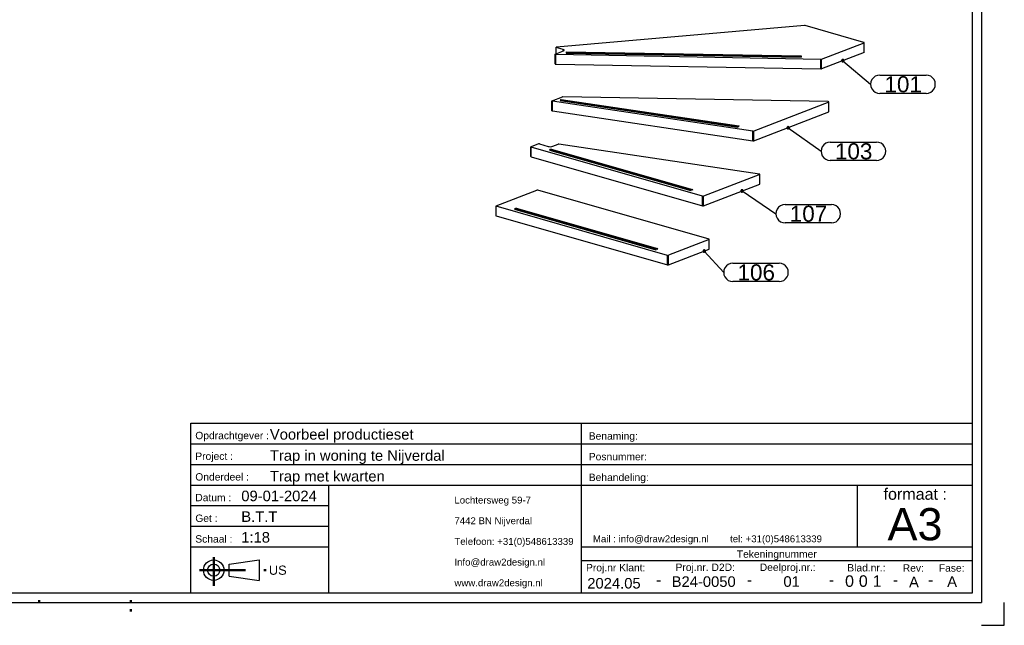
# Model space of a CAD drawing. Header units: millimetres. Extents: x 10376 to 10796, y 14811 to 15108.
# Tile 13 of 14: x 10582 to 10796, y 14811 to 14943. Entities that reach past the tile are written whole.
import ezdxf
from ezdxf.enums import TextEntityAlignment as Align

# ---------------------------------------------------------------- set-up
doc = ezdxf.new("R2010")
doc.units = ezdxf.units.MM
doc.linetypes.add('DOT', pattern=[2, 0.5, -1.5])
doc.linetypes.add('STRICHPUNKT2', pattern=[18.5, 10, -4, 0.5, -4])
doc.layers.get('0').update_dxf_attribs({"linetype": 'CONTINUOUS'})
for name, color, linetype in [('DIM49', 4, 'CONTINUOUS'), ('TXT_ALL', 7, 'CONTINUOUS'), ('TXT_YELLOW', 2, 'CONTINUOUS')]:
    doc.layers.add(name, color=color, linetype=linetype)
doc.layers.add('LE_ALL', color=7, linetype='CONTINUOUS', lineweight=50)
doc.styles.add('ARIAL', font='arial.ttf')

# ---------------------------------------------------------------- blocks, each defined once
blk = doc.blocks.new('TFIELD_00004', base_point=(10770.95, 14832.75))
at = {"layer": 'TXT_YELLOW', "style": 'ARIAL'}
blk.add_text('A3', height=7, dxfattribs=at).set_placement((10770.95, 14832.75), align=Align.MIDDLE_LEFT)
blk = doc.blocks.new('FLEX_00003', base_point=(10776.86, 14827.75))
blk.add_blockref('TFIELD_00004', (10770.95, 14832.75))
blk = doc.blocks.new('TFIELD_00007', base_point=(10706.86, 14829.57))
at = {"layer": 'TXT_YELLOW', "style": 'ARIAL'}
blk.add_text('Mail : info@draw2design.nl        tel: +31(0)548613339', height=1.5, dxfattribs=at).set_placement((10706.86, 14829.57), align=Align.MIDDLE_LEFT)
blk = doc.blocks.new('FLEX_00006', base_point=(10706.86, 14828.32))
blk.add_blockref('TFIELD_00007', (10706.86, 14829.57))
blk = doc.blocks.new('DRAW2DESIGNLOGO_00005', base_point=(10706.79, 14831.24))
blk.add_blockref('FLEX_00006', (10706.86, 14828.32))
blk = doc.blocks.new('TFIELD_00011', base_point=(10636.36, 14822.75))
at = {"layer": 'TXT_YELLOW', "style": 'ARIAL'}
blk.add_text('US', height=2, dxfattribs=at).set_placement((10636.36, 14822.75), align=Align.MIDDLE_LEFT)
blk = doc.blocks.new('FLEX_00010', base_point=(10636.36, 14822.75))
blk.add_blockref('TFIELD_00011', (10636.36, 14822.75))
blk = doc.blocks.new('US_00009', base_point=(10625.69, 14822.75))
blk.add_line((10627.71, 14821.42), (10634.27, 14820.53))
blk.add_lwpolyline([(10627.71, 14821.42), (10627.71, 14824.09), (10634.27, 14824.98), (10634.27, 14820.53)])
for radius in [2.22, 1.33]:
    blk.add_circle((10624.36, 14822.75), radius)
at = {"layer": 'LE_ALL', "color": 1, "linetype": 'STRICHPUNKT2'}
for p, q in [((10624.36, 14825.57), (10624.36, 14819.35)), ((10621.25, 14822.75), (10636.12, 14822.75))]:
    blk.add_line(p, q, dxfattribs=at)
blk.add_blockref('FLEX_00010', (10636.36, 14822.75))
blk = doc.blocks.new('TFIELD_00014', base_point=(10676.73, 14820))
at = {"layer": 'TXT_YELLOW', "style": 'ARIAL'}
for s, p in [('Lochtersweg 59-7', (10676.73, 14838)), ('7442 BN Nijverdal', (10676.73, 14833.5)), ('Telefoon: +31(0)548613339', (10676.73, 14829)), ('Info@draw2design.nl', (10676.73, 14824.5)), ('www.draw2design.nl', (10676.73, 14820))]:
    blk.add_text(s, height=1.5, dxfattribs=at).set_placement(p, align=Align.MIDDLE_LEFT)
blk = doc.blocks.new('FLEX_00013', base_point=(10689.54, 14817.75))
blk.add_blockref('TFIELD_00014', (10676.73, 14820))
blk = doc.blocks.new('D2D_00012', base_point=(10649.61, 14819.61))
blk.add_blockref('FLEX_00013', (10689.54, 14817.75))
blk = doc.blocks.new('SCHRIFE_00016', base_point=(10630.36, 14837.75))
for p, q in [((10619.36, 14854.75), (10704.36, 14854.75)), ((10704.36, 14854.75), (10789.36, 14854.75)), ((10704.36, 14817.75), (10704.36, 14854.75)), ((10789.36, 14854.75), (10789.36, 14817.75)), ((10619.36, 14850.25), (10704.36, 14850.25)), ((10704.36, 14850.25), (10789.36, 14850.25)), ((10619.36, 14845.75), (10704.36, 14845.75)), ((10704.36, 14845.75), (10789.36, 14845.75)), ((10619.36, 14841.25), (10789.36, 14841.25)), ((10649.36, 14841.25), (10649.36, 14817.75)), ((10764.36, 14841.25), (10764.36, 14827.75)), ((10649.36, 14836.75), (10619.36, 14836.75)), ((10649.36, 14832.25), (10619.36, 14832.25)), ((10649.36, 14827.75), (10619.36, 14827.75)), ((10789.36, 14827.75), (10704.36, 14827.75)), ((10789.36, 14824.75), (10704.36, 14824.75))]:
    blk.add_line(p, q)
blk.add_lwpolyline([(10789.36, 14817.75), (10619.36, 14817.75), (10619.36, 14854.75)])
at = {"layer": 'TXT_YELLOW', "style": 'ARIAL'}
for s, p in [('Voorbeel productieset', (10636.58, 14851.15)), ('Trap in woning te Nijverdal', (10636.58, 14846.55)), ('Trap met kwarten', (10636.58, 14842.05)), ('09-01-2024', (10630.36, 14837.75)), ('B.T.T', (10630.36, 14833.25)), ('1:18', (10630.36, 14828.75))]:
    blk.add_text(s, height=2.3, dxfattribs=at).set_placement(p)
for s, height, p in [('2024.05', 2.3, (10711.44, 14818.75)), ('B24-0050', 2.3, (10730.96, 14819.11)), ('01', 2.3, (10750.09, 14819.13)), ('A', 2.3, (10776.7, 14819.02)), ('A', 2.3, (10785, 14819.12)), ('-', 2.5, (10721.19, 14819.41)), ('-', 2.5, (10740.93, 14819.41)), ('-', 2.5, (10758.76, 14819.41)), ('-', 2.5, (10772.69, 14819.41)), ('-', 2.5, (10780.35, 14819.41))]:
    blk.add_text(s, height=height, dxfattribs=at).set_placement(p, align=Align.CENTER)
blk = doc.blocks.new('TFIELD_00020', base_point=(10767.71, 14820.38))
at = {"layer": 'TXT_ALL', "style": 'ARIAL'}
blk.add_text('1', height=2.5, dxfattribs=at).set_placement((10767.71, 14820.38), align=Align.MIDDLE_LEFT)
blk = doc.blocks.new('1_00019')
blk.add_blockref('TFIELD_00020', (10767.71, 14820.38))
blk = doc.blocks.new('TELLER1_00018')
blk.add_blockref('1_00019', (0, 0))
blk = doc.blocks.new('TFIELD_00023', base_point=(10764.71, 14820.38))
at = {"layer": 'TXT_ALL', "style": 'ARIAL'}
blk.add_text('0', height=2.5, dxfattribs=at).set_placement((10764.71, 14820.38), align=Align.MIDDLE_LEFT)
blk = doc.blocks.new('0_00022')
blk.add_blockref('TFIELD_00023', (10764.71, 14820.38))
blk = doc.blocks.new('TELLER2_00021')
blk.add_blockref('0_00022', (0, 0))
blk = doc.blocks.new('TFIELD_00026', base_point=(10761.71, 14820.38))
at = {"layer": 'TXT_ALL', "style": 'ARIAL'}
blk.add_text('0', height=2.5, dxfattribs=at).set_placement((10761.71, 14820.38), align=Align.MIDDLE_LEFT)
blk = doc.blocks.new('0_00025')
blk.add_blockref('TFIELD_00026', (10761.71, 14820.38))
blk = doc.blocks.new('TELLER3_00024')
blk.add_blockref('0_00025', (0, 0))
blk = doc.blocks.new('NL_00027', base_point=(10620.36, 14851.25))
at = {"layer": 'TXT_ALL', "color": 1, "style": 'ARIAL'}
blk.add_text('Tekeningnummer', height=1.6, dxfattribs=at).set_placement((10746.86, 14826.25), align=Align.MIDDLE_CENTER)
at = {"layer": 'TXT_YELLOW', "style": 'ARIAL'}
for s, p in [('Opdrachtgever :', (10620.36, 14851.25)), ('Benaming:', (10705.96, 14851.15)), ('Project :', (10620.36, 14846.75)), ('Posnummer:', (10705.96, 14846.65)), ('Onderdeel :', (10620.36, 14842.25)), ('Behandeling:', (10705.96, 14842.15)), ('Datum :', (10620.36, 14837.75)), ('Get :', (10620.36, 14833.25)), ('Schaal :', (10620.36, 14828.75)), ('Proj.nr Klant:', (10705.36, 14822.51)), ('Proj.nr. D2D:', (10724.84, 14822.58)), ('Deelproj.nr.:', (10743.16, 14822.58)), ('Blad.nr.:', (10762.2, 14822.47)), ('Rev:', (10774.27, 14822.42)), ('Fase:', (10782.11, 14822.42))]:
    blk.add_text(s, height=1.6, dxfattribs=at).set_placement(p)
blk.add_text('formaat :', height=2.5, dxfattribs=at).set_placement((10776.98, 14838.07), align=Align.CENTER)
blk = doc.blocks.new('SCHRIFE_00015')
for name, p in [('SCHRIFE_00016', (10630.36, 14837.75)), ('NL_00027', (10620.36, 14851.25)), ('TELLER3_00024', (0, 0)), ('TELLER2_00021', (0, 0)), ('TELLER1_00018', (0, 0))]:
    blk.add_blockref(name, p)
blk = doc.blocks.new('DINA3_00002', base_point=(10789.36, 14817.75))
for p, q in [((10791.36, 15102.75), (10791.36, 14815.75)), ((10789.36, 15100.75), (10789.36, 14817.75)), ((10789.36, 14916.31), (10789.36, 14900.62)), ((10789.36, 14817.75), (10383.36, 14817.75)), ((10381.36, 14815.75), (10791.36, 14815.75))]:
    blk.add_line(p, q)
blk.add_lwpolyline([(10791.36, 14810.75), (10796.36, 14810.75), (10796.36, 14815.75)])
at = {"layer": 'LE_ALL', "linetype": 'DOT'}
for p, q in [((10586.36, 14815.75), (10586.36, 14817.75)), ((10606.36, 14813.75), (10606.36, 14817.75))]:
    blk.add_line(p, q, dxfattribs=at)
for name, p in [('SCHRIFE_00015', (0, 0)), ('D2D_00012', (10649.61, 14819.61)), ('FLEX_00003', (10776.86, 14827.75)), ('DRAW2DESIGNLOGO_00005', (10706.79, 14831.24)), ('US_00009', (10625.69, 14822.75))]:
    blk.add_blockref(name, p)
blk = doc.blocks.new('_ZBL0001_00001')
blk.add_blockref('DINA3_00002', (10789.36, 14817.75))
blk = doc.blocks.new('SHAPE_00482', base_point=(10731.08, 14892.17))
at = {"layer": 'DIM49', "color": 3}
for p, q in [((10730.82, 14892.2), (10731.34, 14892.2)), ((10730.87, 14892), (10731.28, 14892)), ((10731.19, 14892.4), (10730.97, 14892.4)), ((10731.08, 14892.17), (10735.31, 14887.54)), ((10737.31, 14889.54), (10747.37, 14889.54)), ((10747.37, 14885.54), (10737.31, 14885.54))]:
    blk.add_line(p, q, dxfattribs=at)
blk.add_lwpolyline([(10730.86, 14892.31), (10730.83, 14892.25), (10730.82, 14892.18), (10730.82, 14892.11), (10730.85, 14892.04), (10730.88, 14891.99), (10730.94, 14891.94), (10731, 14891.92), (10731.07, 14891.9), (10731.14, 14891.91), (10731.2, 14891.93), (10731.26, 14891.97), (10731.3, 14892.02), (10731.33, 14892.09), (10731.34, 14892.15), (10731.34, 14892.22), (10731.31, 14892.29), (10731.27, 14892.34), (10731.22, 14892.39), (10731.16, 14892.42), (10731.09, 14892.43), (10731.02, 14892.42), (10730.96, 14892.4), (10730.9, 14892.36)], close=True, dxfattribs=at)
for centre, start_param, end_param in [((10737.31, 14887.54), 1.570796, 4.712389), ((10747.37, 14887.54), 4.712389, 7.853982)]:
    blk.add_ellipse(centre, major_axis=(2, 0), ratio=1, start_param=start_param, end_param=end_param, dxfattribs=at)
at = {"layer": 'TXT_ALL', "style": 'ARIAL'}
blk.add_text('106', height=3.5, dxfattribs=at).set_placement((10738.31, 14887.54), align=Align.MIDDLE_LEFT)
blk = doc.blocks.new('Hout D_ 40_00397', base_point=(10732.18, 14894.71))
for p, q in [((10685.82, 14902), (10694.66, 14905.42)), ((10685.78, 14899.86), (10685.78, 14901.96)), ((10723.07, 14891.24), (10685.84, 14901.92)), ((10685.84, 14899.82), (10685.84, 14901.92)), ((10685.84, 14899.82), (10723.07, 14889.15)), ((10732.14, 14894.67), (10723.3, 14891.25)), ((10732.14, 14892.58), (10732.14, 14894.67)), ((10732.18, 14892.61), (10732.18, 14894.71)), ((10723.07, 14889.15), (10723.07, 14891.24)), ((10723.3, 14889.15), (10732.14, 14892.58)), ((10723.3, 14889.15), (10723.3, 14891.25))]:
    blk.add_line(p, q)
blk.add_lwpolyline([(10732.12, 14894.75), (10694.89, 14905.43)])
for centre, start_param, end_param in [((10694.78, 14905.39), 0.860363, 2.43116), ((10685.94, 14901.96), 2.43116, 3.141593), ((10685.94, 14901.96), 3.141593, 4.001956), ((10685.94, 14899.86), 3.141593, 4.001956), ((10732.01, 14894.71), 0, 0.860363), ((10732.01, 14894.71), 5.572752, 6.283185), ((10723.17, 14891.28), 4.001956, 5.572752), ((10732.01, 14892.61), 5.572752, 6.283185), ((10723.17, 14889.19), 4.001956, 5.572752)]:
    blk.add_ellipse(centre, major_axis=(0.167, 0), ratio=0.333333, start_param=start_param, end_param=end_param)
blk.add_blockref('SHAPE_00482', (10731.08, 14892.17))
blk = doc.blocks.new('Antislip_00399', base_point=(10689.88, 14901.4))
for p, q in [((10689.88, 14901.4), (10720.62, 14892.58)), ((10690.17, 14901.51), (10720.91, 14892.7)), ((10720.91, 14892.7), (10720.62, 14892.58))]:
    blk.add_line(p, q)
for points in [[(10690.17, 14901.51), (10689.88, 14901.4), (10689.8, 14901.27), (10720.55, 14892.45)], [(10720.62, 14892.58), (10720.55, 14892.45), (10720.62, 14892.48)], [(10720.91, 14892.59), (10720.98, 14892.62), (10720.91, 14892.7)]]:
    blk.add_lwpolyline(points)
blk = doc.blocks.new('Antislip_00398')
blk.add_blockref('Antislip_00399', (10689.88, 14901.4))
blk = doc.blocks.new('Hout D_ 40_00396')
for name, p in [('Hout D_ 40_00397', (10732.18, 14894.71)), ('Antislip_00398', (0, 0))]:
    blk.add_blockref(name, p)
blk = doc.blocks.new('SHAPE_00484', base_point=(10739.31, 14905.27))
at = {"layer": 'DIM49', "color": 3}
for p, q in [((10739.05, 14905.31), (10739.57, 14905.31)), ((10739.1, 14905.11), (10739.51, 14905.11)), ((10739.42, 14905.51), (10739.19, 14905.51)), ((10739.31, 14905.27), (10746.68, 14900.3)), ((10748.68, 14902.3), (10758.75, 14902.3)), ((10758.75, 14898.3), (10748.68, 14898.3))]:
    blk.add_line(p, q, dxfattribs=at)
blk.add_lwpolyline([(10739.06, 14905.36), (10739.05, 14905.29), (10739.05, 14905.22), (10739.07, 14905.16), (10739.11, 14905.1), (10739.16, 14905.06), (10739.22, 14905.02), (10739.29, 14905.01), (10739.36, 14905.02), (10739.42, 14905.04), (10739.48, 14905.07), (10739.53, 14905.13), (10739.56, 14905.19), (10739.57, 14905.26), (10739.57, 14905.32), (10739.54, 14905.39), (10739.51, 14905.45), (10739.46, 14905.49), (10739.39, 14905.52), (10739.33, 14905.54), (10739.26, 14905.53), (10739.19, 14905.51), (10739.14, 14905.47), (10739.09, 14905.42)], close=True, dxfattribs=at)
for centre, start_param, end_param in [((10748.68, 14900.3), 1.570796, 4.712389), ((10758.75, 14900.3), 4.712389, 7.853982)]:
    blk.add_ellipse(centre, major_axis=(2, 0), ratio=1, start_param=start_param, end_param=end_param, dxfattribs=at)
at = {"layer": 'TXT_ALL', "style": 'ARIAL'}
blk.add_text('107', height=3.5, dxfattribs=at).set_placement((10749.68, 14900.3), align=Align.MIDDLE_LEFT)
blk = doc.blocks.new('Hout D_ 40_00401', base_point=(10695.26, 14915.49))
for p, q in [((10693.39, 14912.73), (10693.39, 14914.83)), ((10695.02, 14915.48), (10693.43, 14914.86)), ((10693.44, 14912.69), (10693.44, 14914.78)), ((10743.09, 14908.94), (10699.46, 14915.44)), ((10743.19, 14906.8), (10743.19, 14908.89)), ((10730.91, 14902.02), (10730.91, 14904.11))]:
    blk.add_line(p, q)
for points in [[(10730.67, 14904.11), (10693.44, 14914.78)], [(10695.26, 14915.49), (10697.13, 14914.95)], [(10698.11, 14914.97), (10699.27, 14915.42)], [(10693.44, 14912.69), (10730.67, 14902.01), (10730.67, 14904.11)], [(10743.15, 14908.86), (10730.91, 14904.11)], [(10730.91, 14902.02), (10743.15, 14906.76), (10743.15, 14908.86)]]:
    blk.add_lwpolyline(points)
for centre, major_axis, start_param, end_param in [((10693.55, 14914.83), (0.167, 0), 2.43116, 3.141593), ((10693.55, 14914.83), (0.167, 0), 3.141593, 4.001956), ((10695.15, 14915.44), (0.167, 0), 0.860363, 2.43116), ((10697.58, 14915.12), (0.694, 0), 4.001956, 5.572752), ((10699.4, 14915.39), (0.167, 0), 1.150815, 2.43116), ((10693.55, 14912.73), (0.167, 0), 3.141593, 4.001956), ((10743.02, 14908.89), (0.167, 0), 0, 1.150815), ((10743.02, 14908.89), (0.167, 0), 5.572752, 6.283185), ((10743.02, 14906.8), (0.167, 0), 5.572752, 6.283185), ((10730.78, 14904.15), (0.167, 0), 4.001956, 5.572752), ((10730.78, 14902.06), (0.167, 0), 4.001956, 5.572752)]:
    blk.add_ellipse(centre, major_axis=major_axis, ratio=0.333333, start_param=start_param, end_param=end_param)
blk.add_blockref('SHAPE_00484', (10739.31, 14905.27))
blk = doc.blocks.new('Antislip_00403', base_point=(10697.48, 14914.27))
for p, q in [((10697.48, 14914.27), (10728.23, 14905.45)), ((10697.77, 14914.38), (10728.52, 14905.56)), ((10728.52, 14905.56), (10728.23, 14905.45))]:
    blk.add_line(p, q)
for points in [[(10697.77, 14914.38), (10697.48, 14914.27), (10697.41, 14914.14), (10728.16, 14905.32)], [(10728.23, 14905.45), (10728.16, 14905.32), (10728.23, 14905.35)], [(10728.52, 14905.46), (10728.59, 14905.49), (10728.52, 14905.56)]]:
    blk.add_lwpolyline(points)
blk = doc.blocks.new('Antislip_00402')
blk.add_blockref('Antislip_00403', (10697.48, 14914.27))
blk = doc.blocks.new('Hout D_ 40_00400')
for name, p in [('Hout D_ 40_00401', (10695.26, 14915.49)), ('Antislip_00402', (0, 0))]:
    blk.add_blockref(name, p)
blk = doc.blocks.new('SHAPE_00486', base_point=(10749.35, 14919))
at = {"layer": 'DIM49', "color": 3}
for p, q in [((10749.09, 14919.03), (10749.61, 14919.03)), ((10749.45, 14919.23), (10749.23, 14919.23)), ((10749.14, 14918.83), (10749.55, 14918.83)), ((10749.35, 14919), (10756.5, 14913.89)), ((10758.5, 14915.89), (10768.57, 14915.89)), ((10768.57, 14911.89), (10758.5, 14911.89))]:
    blk.add_line(p, q, dxfattribs=at)
blk.add_lwpolyline([(10749.1, 14919.09), (10749.08, 14919.02), (10749.09, 14918.95), (10749.11, 14918.89), (10749.14, 14918.83), (10749.19, 14918.78), (10749.25, 14918.75), (10749.32, 14918.73), (10749.39, 14918.74), (10749.45, 14918.76), (10749.51, 14918.79), (10749.56, 14918.84), (10749.59, 14918.9), (10749.61, 14918.97), (10749.61, 14919.04), (10749.59, 14919.1), (10749.55, 14919.16), (10749.5, 14919.21), (10749.44, 14919.24), (10749.37, 14919.26), (10749.3, 14919.25), (10749.24, 14919.23), (10749.18, 14919.2), (10749.13, 14919.15)], close=True, dxfattribs=at)
for centre, start_param, end_param in [((10758.5, 14913.89), 1.570796, 4.712389), ((10768.57, 14913.89), 4.712389, 7.853982)]:
    blk.add_ellipse(centre, major_axis=(2, 0), ratio=1, start_param=start_param, end_param=end_param, dxfattribs=at)
at = {"layer": 'TXT_ALL', "style": 'ARIAL'}
blk.add_text('103', height=3.5, dxfattribs=at).set_placement((10759.5, 14913.89), align=Align.MIDDLE_LEFT)
blk = doc.blocks.new('Hout D_ 40_00405', base_point=(10758.2, 14924.63))
for p, q in [((10697.98, 14924.84), (10700.22, 14925.71)), ((10758.05, 14924.69), (10700.35, 14925.73)), ((10697.94, 14922.71), (10697.94, 14924.81)), ((10741.67, 14918.26), (10698.04, 14924.76)), ((10698.04, 14922.66), (10698.04, 14924.76)), ((10758.16, 14924.59), (10741.86, 14918.28)), ((10758.16, 14922.5), (10758.16, 14924.59)), ((10758.2, 14922.54), (10758.2, 14924.63)), ((10698.04, 14922.66), (10741.67, 14916.17)), ((10741.86, 14916.18), (10758.16, 14922.5)), ((10741.67, 14916.17), (10741.67, 14918.26)), ((10741.86, 14916.18), (10741.86, 14918.28))]:
    blk.add_line(p, q)
for centre, start_param, end_param in [((10700.34, 14925.67), 1.516607, 2.43116), ((10698.11, 14924.81), 2.43116, 3.141593), ((10698.11, 14924.81), 3.141593, 4.292408), ((10758.04, 14924.63), 0, 1.516607), ((10758.04, 14924.63), 5.572752, 6.283185), ((10698.11, 14922.71), 3.141593, 4.292408), ((10758.04, 14922.54), 5.572752, 6.283185), ((10741.74, 14918.31), 4.292408, 5.572752), ((10741.74, 14916.22), 4.292408, 5.572752)]:
    blk.add_ellipse(centre, major_axis=(0.167, 0), ratio=0.333333, start_param=start_param, end_param=end_param)
blk.add_blockref('SHAPE_00486', (10749.35, 14919))
blk = doc.blocks.new('Antislip_00407', base_point=(10699.79, 14925.05))
for p, q in [((10699.79, 14925.05), (10738.44, 14919.3)), ((10699.97, 14925.18), (10738.62, 14919.43)), ((10738.62, 14919.43), (10738.44, 14919.3))]:
    blk.add_line(p, q)
for points in [[(10699.97, 14925.18), (10699.79, 14925.05), (10699.74, 14924.91), (10738.39, 14919.16)], [(10738.44, 14919.3), (10738.39, 14919.16), (10738.44, 14919.19)], [(10738.62, 14919.33), (10738.67, 14919.36), (10738.62, 14919.43)]]:
    blk.add_lwpolyline(points)
blk = doc.blocks.new('Antislip_00406')
blk.add_blockref('Antislip_00407', (10699.79, 14925.05))
blk = doc.blocks.new('Hout D_ 40_00404')
for name, p in [('Hout D_ 40_00405', (10758.2, 14924.63)), ('Antislip_00406', (0, 0))]:
    blk.add_blockref(name, p)
blk = doc.blocks.new('SHAPE_00488', base_point=(10761.22, 14933.6))
at = {"layer": 'DIM49', "color": 3}
for p, q in [((10760.96, 14933.64), (10761.48, 14933.64)), ((10761.02, 14933.44), (10761.43, 14933.44)), ((10761.34, 14933.84), (10761.11, 14933.84)), ((10761.22, 14933.6), (10767.28, 14928.47)), ((10769.28, 14930.47), (10779.35, 14930.47)), ((10779.35, 14926.47), (10769.28, 14926.47))]:
    blk.add_line(p, q, dxfattribs=at)
blk.add_lwpolyline([(10760.98, 14933.72), (10760.96, 14933.65), (10760.96, 14933.58), (10760.98, 14933.51), (10761.01, 14933.45), (10761.05, 14933.4), (10761.11, 14933.37), (10761.18, 14933.34), (10761.24, 14933.34), (10761.31, 14933.36), (10761.37, 14933.39), (10761.42, 14933.43), (10761.46, 14933.49), (10761.48, 14933.56), (10761.49, 14933.62), (10761.47, 14933.69), (10761.44, 14933.75), (10761.39, 14933.8), (10761.34, 14933.84), (10761.27, 14933.86), (10761.2, 14933.87), (10761.13, 14933.85), (10761.07, 14933.82), (10761.02, 14933.77)], close=True, dxfattribs=at)
for centre, start_param, end_param in [((10769.28, 14928.47), 1.570796, 4.712389), ((10779.35, 14928.47), 4.712389, 7.853982)]:
    blk.add_ellipse(centre, major_axis=(2, 0), ratio=1, start_param=start_param, end_param=end_param, dxfattribs=at)
at = {"layer": 'TXT_ALL', "style": 'ARIAL'}
blk.add_text('101', height=3.5, dxfattribs=at).set_placement((10770.28, 14928.47), align=Align.MIDDLE_LEFT)
blk = doc.blocks.new('Hout D_ 40_00409', base_point=(10698.66, 14935.03))
for p, q in [((10752.88, 14941.24), (10698.96, 14936.57)), ((10765.82, 14937.56), (10753.03, 14941.23)), ((10698.84, 14935.1), (10698.84, 14936.52)), ((10700.39, 14936.05), (10698.9, 14936.48)), ((10698.9, 14935.12), (10698.9, 14936.48)), ((10756.61, 14933.91), (10765.84, 14937.49)), ((10765.84, 14935.39), (10765.84, 14937.49)), ((10765.88, 14935.43), (10765.88, 14937.52)), ((10698.62, 14932.9), (10698.62, 14934.99)), ((10698.78, 14932.84), (10698.78, 14934.93)), ((10700.39, 14935.7), (10700.39, 14936.05)), ((10765.84, 14935.39), (10756.61, 14931.82)), ((10756.61, 14931.82), (10756.61, 14933.91))]:
    blk.add_line(p, q)
for points in [[(10698.66, 14935.03), (10700.46, 14935.72)], [(10756.47, 14933.89), (10698.78, 14934.93)], [(10698.78, 14932.84), (10756.47, 14931.8), (10756.47, 14933.89)]]:
    blk.add_lwpolyline(points)
for centre, major_axis, start_param, end_param in [((10752.92, 14941.19), (0.167, 0), 0.860363, 1.824955), ((10699.01, 14936.52), (0.167, 0), 1.824955, 3.141593), ((10699.01, 14936.52), (0.167, 0), 3.141593, 4.001956), ((10765.71, 14937.52), (0.167, 0), 0, 0.860363), ((10765.71, 14937.52), (0.167, 0), 5.572752, 6.283185), ((10698.79, 14934.99), (0.167, 0), 2.43116, 3.141593), ((10698.79, 14934.99), (0.167, 0), 3.141593, 4.6582), ((10699.94, 14935.88), (0.694, 0), 0, 0.860363), ((10699.94, 14935.88), (0.694, 0), 5.572752, 6.283185), ((10765.71, 14935.43), (0.167, 0), 5.572752, 6.283185), ((10698.79, 14932.9), (0.167, 0), 3.141593, 4.6582), ((10756.48, 14933.95), (0.167, 0), 4.6582, 5.572752), ((10756.48, 14931.85), (0.167, 0), 4.6582, 5.572752)]:
    blk.add_ellipse(centre, major_axis=major_axis, ratio=0.333333, start_param=start_param, end_param=end_param)
blk.add_blockref('SHAPE_00488', (10761.22, 14933.6))
blk = doc.blocks.new('Antislip_00411', base_point=(10701.02, 14935.41))
for p, q in [((10701.02, 14935.41), (10752.13, 14934.48)), ((10701.04, 14935.56), (10752.16, 14934.63)), ((10752.16, 14934.63), (10752.13, 14934.48))]:
    blk.add_line(p, q)
for points in [[(10701.04, 14935.56), (10701.02, 14935.41), (10701.01, 14935.27), (10752.13, 14934.34)], [(10752.13, 14934.48), (10752.13, 14934.34), (10752.13, 14934.38)], [(10752.16, 14934.53), (10752.16, 14934.56), (10752.16, 14934.63)]]:
    blk.add_lwpolyline(points)
blk = doc.blocks.new('Antislip_00410')
blk.add_blockref('Antislip_00411', (10701.02, 14935.41))
blk = doc.blocks.new('Hout D_ 40_00408')
for name, p in [('Hout D_ 40_00409', (10698.66, 14935.03)), ('Antislip_00410', (0, 0))]:
    blk.add_blockref(name, p)
blk = doc.blocks.new('Treden_00395')
for name in ['Hout D_ 40_00408', 'Hout D_ 40_00404', 'Hout D_ 40_00400', 'Hout D_ 40_00396']:
    blk.add_blockref(name, (0, 0))
blk = doc.blocks.new('BNR 15_00394')
blk.add_blockref('Treden_00395', (0, 0))
blk = doc.blocks.new('Breda_00393')
blk.add_blockref('BNR 15_00394', (0, 0))
blk = doc.blocks.new('_A3D0003_00392')
blk.add_blockref('Breda_00393', (0, 0))
blk = doc.blocks.new('_ANS0003_00391')
blk.add_blockref('_A3D0003_00392', (0, 0))

msp = doc.modelspace()

# ---------------------------------------------------------------- block references
for name in ['_ZBL0001_00001', '_ANS0003_00391']:
    msp.add_blockref(name, (0, 0))

doc.saveas('drawing.dxf')
